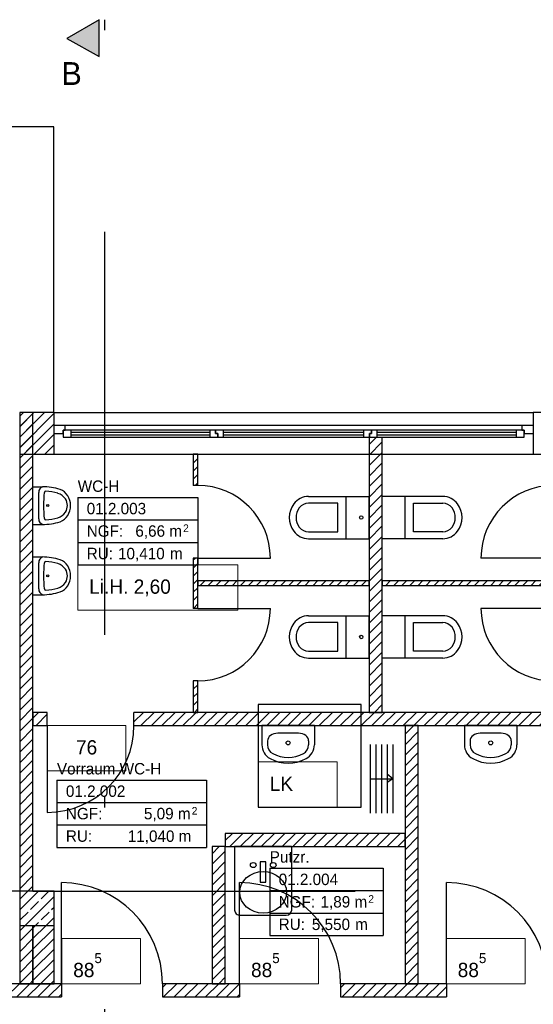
# Model space of a CAD drawing. Extents: x -28.8 to 46.3, y -2.8 to 85.1.
# Tile 5 of 16: x 4.7 to 9.2, y 36.4 to 45.1. Entities that reach past the tile are written whole.
import ezdxf

# ---------------------------------------------------------------- set-up
doc = ezdxf.new("R2010")
doc.units = 0
doc.header["$MEASUREMENT"] = 0
for name, pattern in [('Strichlinie', [0.005644, 0.002822, -0.002822]), ('Strichpunktlinie', [0.006703, 0.003528, -0.001764, 0, -0.001411]), ('Wipeout_Contour', [1, 0, -1])]:
    doc.linetypes.add(name, pattern=pattern)
for name, color, linetype in [('2._OG_2_0', 7, 'Continuous'), ('2._OG_2_A_1 Sanitär', 7, 'Continuous'), ('2._OG_2_P_ZE_BILD', 7, 'Continuous'), ('2._OG_2_P_ZE_TEXT', 7, 'Continuous'), ('2._OG_2_R_NT_DACH', 7, 'Continuous'), ('2._OG_2_R_NT_INNENWAND', 7, 'Continuous'), ('2._OG_2_R_NT_STAHL', 7, 'Continuous'), ('2._OG_2_R_TR_AUSSENWAND', 7, 'Continuous'), ('2._OG_2_R_TR_INNENWAND', 7, 'Continuous'), ('2._OG_2_R_TR_STUETZE', 7, 'Continuous'), ('2._OG_2_R_TR_UNTERZUG', 7, 'Continuous'), ('2._OG_2_Räume', 7, 'Continuous')]:
    doc.layers.add(name, color=color, linetype=linetype)
doc.styles.add('ERSTELLTER_STIL_1', font='txt')
doc.styles.add('ERSTELLTER_STIL_2', font='txt')
pattern_1 = [(45, (0, 0), (-0.04596194, 0.04596194), [])]
pattern_2 = [(45, (0, 0), (-0.03535534, 0.03535534), [])]

msp = doc.modelspace()

# ---------------------------------------------------------------- hatches: boundary and pattern name
at = {"layer": '2._OG_2_P_ZE_BILD', "linetype": 'Continuous', "lineweight": 18, "ltscale": 1000}
msp.add_hatch(color=9, dxfattribs=at).paths.add_polyline_path([(5.426, 44.7409), (5.426, 45.0624), (5.1429, 44.899)], flags=0)
at = {"layer": '2._OG_2_R_NT_INNENWAND', "linetype": 'Continuous', "ltscale": 1000}
h = msp.add_hatch(dxfattribs=at)
h.set_pattern_fill('MW_HLZ_0002', color=256, style=0, pattern_type=2)
h.set_pattern_definition(pattern_2)
h.paths.add_polyline_path([(6.2913, 41.26), (6.2513, 41.26), (6.2513, 40.9854), (6.2913, 40.9854)], flags=0)
h = msp.add_hatch(dxfattribs=at)
h.set_pattern_fill('MW_HLZ_0002', color=256, style=0, pattern_type=2)
h.set_pattern_definition(pattern_2)
h.paths.add_polyline_path([(6.2913, 40.3504), (6.2513, 40.3504), (6.2513, 39.9104), (6.2913, 39.9104)], flags=0)
h = msp.add_hatch(dxfattribs=at)
h.set_pattern_fill('MW_HLZ_0002', color=256, style=0, pattern_type=2)
h.set_pattern_definition(pattern_2)
h.paths.add_polyline_path([(7.7913, 40.1504), (6.2913, 40.1504), (6.2913, 40.1104), (7.7913, 40.1104)], flags=0)
h = msp.add_hatch(dxfattribs=at)
h.set_pattern_fill('MW_HLZ_0002', color=256, style=0, pattern_type=2)
h.set_pattern_definition(pattern_2)
h.paths.add_polyline_path([(7.9063, 40.1104), (9.4063, 40.1104), (9.4063, 40.1504), (7.9063, 40.1504)], flags=0)
h = msp.add_hatch(dxfattribs=at)
h.set_pattern_fill('MW_HLZ_0002', color=256, style=0, pattern_type=2)
h.set_pattern_definition(pattern_2)
h.paths.add_polyline_path([(6.2513, 39), (6.2913, 39), (6.2913, 39.2754), (6.2513, 39.2754)], flags=0)
at = {"layer": '2._OG_2_R_TR_AUSSENWAND', "linetype": 'Continuous', "ltscale": 1000}
h = msp.add_hatch(dxfattribs=at)
h.set_pattern_fill('MW_Kalksandstein_0002', color=256, style=0, pattern_type=2)
h.set_pattern_definition(pattern_1)
h.paths.add_polyline_path([(4.73, 41.51), (4.73, 41.44), (4.73, 41.26), (5.03, 41.26), (5.03, 41.44), (5.03, 41.51), (5.03, 41.625), (4.73, 41.625)], flags=0)
at = {"layer": '2._OG_2_R_TR_INNENWAND', "linetype": 'Continuous', "ltscale": 1000}
h = msp.add_hatch(dxfattribs=at)
h.set_pattern_fill('MW_Kalksandstein_0002', color=256, style=0, pattern_type=2)
h.set_pattern_definition(pattern_1)
h.paths.add_polyline_path([(4.8463, 41.625), (4.7313, 41.625), (4.7313, 37.435), (4.8463, 37.435)], flags=0)
h = msp.add_hatch(dxfattribs=at)
h.set_pattern_fill('MW_Kalksandstein_0002', color=256, style=0, pattern_type=2)
h.set_pattern_definition(pattern_1)
h.paths.add_polyline_path([(4.8463, 38.885), (4.9713, 38.885), (4.9713, 39), (4.8463, 39)], flags=0)
h = msp.add_hatch(dxfattribs=at)
h.set_pattern_fill('MW_Kalksandstein_0002', color=256, style=0, pattern_type=2)
h.set_pattern_definition(pattern_1)
h.paths.add_polyline_path([(5.7313, 38.885), (9.9313, 38.885), (9.9313, 39), (5.7313, 39)], flags=0)
h = msp.add_hatch(dxfattribs=at)
h.set_pattern_fill('MW_Kalksandstein_0002', color=256, style=0, pattern_type=2)
h.set_pattern_definition(pattern_1)
h.paths.add_polyline_path([(8.1063, 38.885), (8.1063, 36.625), (8.2213, 36.625), (8.2213, 38.885)], flags=0)
h = msp.add_hatch(dxfattribs=at)
h.set_pattern_fill('MW_Kalksandstein_0002', color=256, style=0, pattern_type=2)
h.set_pattern_definition(pattern_1)
h.paths.add_polyline_path([(6.5313, 37.825), (8.1063, 37.825), (8.1063, 37.94), (6.5313, 37.94)], flags=0)
h = msp.add_hatch(dxfattribs=at)
h.set_pattern_fill('MW_Kalksandstein_0002', color=256, style=0, pattern_type=2)
h.set_pattern_definition(pattern_1)
h.paths.add_polyline_path([(6.5313, 36.625), (6.5313, 37.825), (6.4163, 37.825), (6.4163, 36.625)], flags=0)
h = msp.add_hatch(dxfattribs=at)
h.set_pattern_fill('MW_Kalksandstein_0002', color=256, style=0, pattern_type=2)
h.set_pattern_definition(pattern_1)
h.paths.add_polyline_path([(4.8463, 37.135), (4.7313, 37.135), (4.7313, 36.625), (4.8463, 36.625)], flags=0)
h = msp.add_hatch(dxfattribs=at)
h.set_pattern_fill('MW_Kalksandstein_0002', color=256, style=0, pattern_type=2)
h.set_pattern_definition(pattern_1)
h.paths.add_polyline_path([(4.8463, 36.625), (5.0313, 36.625), (5.0313, 37.135), (4.8463, 37.135)], flags=0)
h = msp.add_hatch(dxfattribs=at)
h.set_pattern_fill('MW_Kalksandstein_0002', color=256, style=0, pattern_type=2)
h.set_pattern_definition(pattern_1)
h.paths.add_polyline_path([(2.2863, 36.625), (2.2863, 36.51), (5.0963, 36.51), (5.0963, 36.625)], flags=0)
h = msp.add_hatch(dxfattribs=at)
h.set_pattern_fill('MW_Kalksandstein_0002', color=256, style=0, pattern_type=2)
h.set_pattern_definition(pattern_1)
h.paths.add_polyline_path([(6.6563, 36.625), (5.9813, 36.625), (5.9813, 36.51), (6.6563, 36.51)], flags=0)
h = msp.add_hatch(dxfattribs=at)
h.set_pattern_fill('MW_Kalksandstein_0002', color=256, style=0, pattern_type=2)
h.set_pattern_definition(pattern_1)
h.paths.add_polyline_path([(7.5413, 36.625), (7.5413, 36.51), (8.4688, 36.51), (8.4688, 36.625)], flags=0)
at = {"layer": '2._OG_2_R_TR_STUETZE', "linetype": 'Continuous', "ltscale": 1000}
h = msp.add_hatch(dxfattribs=at)
h.set_pattern_fill('Beton__Stahlbeton_0002', color=256, style=0, pattern_type=2)
h.set_pattern_definition([(45, (0, 0), (-0.0919239, 0.0919239), []), (45, (-0.04596, 0.04596), (-0.0919239, 0.0919239), [0.0975, -0.0325])])
h.paths.add_polyline_path([(4.7313, 37.135), (5.0313, 37.135), (5.0313, 37.435), (4.7313, 37.435)], flags=0)

# ---------------------------------------------------------------- linework, layer by layer
at = {"layer": '2._OG_2_0', "linetype": 'Continuous', "ltscale": 1000}
for p, q in [((5.03, 41.625), (5.03, 41.51)), ((9.23, 41.625), (9.23, 41.51)), ((5.03, 41.51), (5.03, 41.44)), ((9.23, 41.51), (9.23, 41.44)), ((5.03, 41.44), (5.03, 41.26)), ((9.23, 41.44), (9.23, 41.26)), ((6.2913, 40.9854), (6.2513, 40.9854)), ((6.2913, 40.3504), (6.2513, 40.3504)), ((6.2913, 39.9104), (6.2513, 39.9104)), ((6.2913, 39.2754), (6.2513, 39.2754)), ((4.9713, 38.885), (4.9713, 39)), ((5.7313, 38.885), (5.7313, 39)), ((5.0963, 36.625), (5.0963, 36.51)), ((5.9813, 36.625), (5.9813, 36.51)), ((6.6563, 36.625), (6.6563, 36.51)), ((7.5413, 36.625), (7.5413, 36.51)), ((8.4688, 36.625), (8.4688, 36.51))]:
    msp.add_line(p, q, dxfattribs=at)
at = {"layer": '2._OG_2_A_1 Sanitär', "linetype": 'Continuous', "ltscale": 1000}
for p, q in [((4.8463, 40.6449), (4.8463, 40.9751)), ((4.8463, 40.9751), (4.9293, 40.9751)), ((4.8965, 40.695), (4.8965, 40.925)), ((7.2613, 40.8902), (7.7913, 40.8902)), ((7.5913, 40.5202), (7.5913, 40.8902)), ((7.7913, 40.5202), (7.7913, 40.8902)), ((8.4363, 40.8902), (7.9063, 40.8902)), ((7.9063, 40.5202), (7.9063, 40.8902)), ((8.1063, 40.5202), (8.1063, 40.8902)), ((7.5163, 40.8302), (7.2613, 40.8302)), ((7.5163, 40.5802), (7.5163, 40.8302)), ((8.1813, 40.8302), (8.4363, 40.8302)), ((8.1813, 40.5802), (8.1813, 40.8302)), ((4.8463, 40.6449), (4.9293, 40.6449)), ((7.2613, 40.5802), (7.5163, 40.5802)), ((7.2613, 40.5202), (7.7913, 40.5202)), ((8.4363, 40.5202), (7.9063, 40.5202)), ((8.4363, 40.5802), (8.1813, 40.5802)), ((4.8463, 40.0298), (4.8463, 40.36)), ((4.8463, 40.36), (4.9293, 40.36)), ((4.8965, 40.0799), (4.8965, 40.3099)), ((4.8463, 40.0298), (4.9293, 40.0298)), ((7.2613, 39.8454), (7.7913, 39.8454)), ((7.5913, 39.4754), (7.5913, 39.8454)), ((7.7913, 39.4754), (7.7913, 39.8454)), ((8.4363, 39.8454), (7.9063, 39.8454)), ((7.9063, 39.4754), (7.9063, 39.8454)), ((8.1063, 39.4754), (8.1063, 39.8454)), ((7.5163, 39.7854), (7.2613, 39.7854)), ((7.5163, 39.5354), (7.5163, 39.7854)), ((8.1813, 39.7854), (8.4363, 39.7854)), ((8.1813, 39.5354), (8.1813, 39.7854)), ((7.2613, 39.5354), (7.5163, 39.5354)), ((7.2613, 39.4754), (7.7913, 39.4754)), ((8.4363, 39.4754), (7.9063, 39.4754)), ((8.4363, 39.5354), (8.1813, 39.5354)), ((6.8518, 38.885), (6.8518, 38.717)), ((7.3117, 38.885), (6.8518, 38.885)), ((7.3117, 38.885), (7.3117, 38.717)), ((8.6263, 38.885), (8.6263, 38.717)), ((9.0863, 38.885), (8.6263, 38.885)), ((9.0863, 38.885), (9.0863, 38.717)), ((6.9907, 38.8173), (6.9907, 38.8173)), ((7.1729, 38.8173), (6.9907, 38.8173)), ((8.7652, 38.8173), (8.7652, 38.8173)), ((8.9474, 38.8173), (8.7652, 38.8173)), ((6.9018, 38.7506), (6.9018, 38.717)), ((7.2618, 38.7506), (7.2618, 38.717)), ((8.6763, 38.7506), (8.6763, 38.717)), ((9.0363, 38.7506), (9.0363, 38.717)), ((6.6128, 37.825), (6.6128, 37.2698)), ((7.1128, 37.825), (6.6128, 37.825)), ((7.1128, 37.825), (7.1128, 37.2698)), ((6.8628, 37.6931), (6.8378, 37.6931)), ((6.8378, 37.6931), (6.8378, 37.5153)), ((6.8878, 37.6931), (6.8628, 37.6931)), ((6.8878, 37.5153), (6.8878, 37.6931)), ((6.8378, 37.5153), (6.8878, 37.5153)), ((6.6637, 37.225), (7.0656, 37.225))]:
    msp.add_line(p, q, dxfattribs=at)
for centre in [(7.0818, 38.7331), (8.8563, 38.7331)]:
    msp.add_circle(centre, 0.0175, dxfattribs=at)
for centre, radius, start, end in [((6.9906, 38.717), 0.1389, 180, 241.52544), ((6.9906, 38.717), 0.0889, 180, 241.52544), ((7.1729, 38.717), 0.0889, 298.47456, 0), ((7.1729, 38.717), 0.1389, 298.47456, 0), ((8.7652, 38.717), 0.1389, 180, 241.52544), ((8.7652, 38.717), 0.0889, 180, 241.52544), ((8.9474, 38.717), 0.0889, 298.47456, 0), ((8.9474, 38.717), 0.1389, 298.47456, 0), ((7.0818, 38.885), 0.28, 241.52544, 298.47456), ((8.8563, 38.885), 0.28, 241.52544, 298.47456), ((7.0818, 38.885), 0.33, 241.52544, 298.47456), ((8.8563, 38.885), 0.33, 241.52544, 298.47456)]:
    msp.add_arc(centre, radius, start, end, dxfattribs=at)
for centre, major_axis, ratio, start_param, end_param in [((4.9443, 40.925), (0, -0.0513), 0.93164, 3.363381, 4.712389), ((4.9293, 40.385), (0, -0.5901), 0.93164, 2.855903, 3.141593), ((4.9583, 40.9219), (0, -0.0133), 0.93164, 3.22739, 4.529524), ((4.9299, 40.3698), (0, -0.5662), 0.93164, 2.883545, 3.089709), ((5.0366, 40.81), (0, -0.1502), 0.93164, 0.347487, 2.794105), ((5.6898, 40.81), (0, -0.8065), 0.93164, 4.570129, 4.854649), ((5.0281, 40.7801), (0, -0.1422), 0.93164, 2.238102, 2.864023), ((5.049, 40.81), (0, -0.1066), 0.93164, 0.993922, 2.14767), ((7.2613, 40.7277), (0, -0.1625), 0.999954, 3.141593, 4.068888), ((8.4363, 40.7277), (0, -0.1625), 0.999954, 2.214297, 3.141593), ((7.2913, 40.7052), (0, -0.2), 0.999954, 4.068888, 5.355822), ((7.2913, 40.7052), (0, -0.14), 0.999954, 4.068888, 5.35589), ((7.2613, 40.7277), (0, -0.1025), 0.999954, 3.141593, 4.068888), ((8.4363, 40.7277), (0, -0.1025), 0.999954, 2.214297, 3.141593), ((8.4063, 40.7052), (0, -0.14), 0.999954, 0.927295, 2.214297), ((8.4063, 40.7052), (0, -0.2), 0.999954, 0.927363, 2.214297), ((4.9443, 40.695), (0, -0.0513), 0.93164, 4.712389, 6.061397), ((4.9583, 40.6981), (0, -0.0133), 0.93164, 4.895254, 6.197388), ((4.9299, 41.2502), (0, -0.5662), 0.93164, 0.051883, 0.258047), ((5.0281, 40.8399), (0, -0.1422), 0.93164, 0.27757, 0.90349), ((4.9293, 41.235), (0, -0.5901), 0.93164, 6.283185, 6.568875), ((7.2613, 40.6827), (0, -0.1025), 0.999954, 5.35589, 6.283185), ((8.4363, 40.6827), (0, -0.1025), 0.999954, 0, 0.927295), ((7.2613, 40.6827), (0, -0.1625), 0.999954, 5.35589, 6.283185), ((8.4363, 40.6827), (0, -0.1625), 0.999954, 0, 0.927295), ((4.9443, 40.3099), (0, -0.0513), 0.93164, 3.363381, 4.712389), ((4.9293, 39.7699), (0, -0.5901), 0.93164, 2.855903, 3.141593), ((5.0366, 40.1949), (0, -0.1502), 0.93164, 0.347487, 2.794105), ((5.6898, 40.1949), (0, -0.8065), 0.93164, 4.570129, 4.854649), ((4.9583, 40.3068), (0, -0.0133), 0.93164, 3.22739, 4.529524), ((4.9299, 39.7547), (0, -0.5662), 0.93164, 2.883545, 3.089709), ((5.0281, 40.165), (0, -0.1422), 0.93164, 2.238102, 2.864023), ((5.049, 40.1949), (0, -0.1066), 0.93164, 0.993922, 2.14767), ((4.9443, 40.0799), (0, -0.0513), 0.93164, 4.712389, 6.061397), ((4.9583, 40.083), (0, -0.0133), 0.93164, 4.895254, 6.197388), ((4.9299, 40.6351), (0, -0.5662), 0.93164, 0.051883, 0.258047), ((5.0281, 40.2248), (0, -0.1422), 0.93164, 0.27757, 0.90349), ((4.9293, 40.6199), (0, -0.5901), 0.93164, 6.283185, 6.568875), ((7.2613, 39.6829), (0, -0.1625), 0.999954, 3.141593, 4.068888), ((8.4363, 39.6829), (0, -0.1625), 0.999954, 2.214297, 3.141593), ((7.2913, 39.6604), (0, -0.2), 0.999954, 4.068888, 5.355822), ((7.2913, 39.6604), (0, -0.14), 0.999954, 4.068888, 5.35589), ((7.2613, 39.6829), (0, -0.1025), 0.999954, 3.141593, 4.068888), ((8.4363, 39.6829), (0, -0.1025), 0.999954, 2.214297, 3.141593), ((8.4063, 39.6604), (0, -0.14), 0.999954, 0.927295, 2.214297), ((8.4063, 39.6604), (0, -0.2), 0.999954, 0.927363, 2.214297), ((7.2613, 39.6379), (0, -0.1025), 0.999954, 5.35589, 6.283185), ((8.4363, 39.6379), (0, -0.1025), 0.999954, 0, 0.927295), ((7.2613, 39.6379), (0, -0.1625), 0.999954, 5.35589, 6.283185), ((8.4363, 39.6379), (0, -0.1625), 0.999954, 0, 0.927295), ((6.9907, 38.7506), (0.0889, 0), 0.750558, 1.570796, 3.141593), ((7.1729, 38.7506), (0.0889, 0), 0.750558, 0, 1.570796), ((8.7652, 38.7506), (0.0889, 0), 0.750558, 1.570796, 3.141593), ((8.9474, 38.7506), (0.0889, 0), 0.750558, 0, 1.570796), ((6.6628, 37.2694), (0.05, 0), 0.888889, 3.133846, 4.729715), ((7.0628, 37.2694), (0.0501, 0), 0.888889, 4.768923, 6.290932)]:
    msp.add_ellipse(centre, major_axis=major_axis, ratio=ratio, start_param=start_param, end_param=end_param, dxfattribs=at)
for centre, major_axis, ratio in [((4.9755, 40.8104), (0, -0.00927), 0.93164), ((7.7224, 40.7052), (0, -0.0153), 0.999954), ((4.9755, 40.1953), (0, -0.00927), 0.93164), ((7.7224, 39.6604), (0, -0.0153), 0.999954), ((6.7765, 37.6634), (0.025, 0), 0.888889), ((6.9515, 37.6634), (0.025, 0), 0.888889), ((6.8628, 37.4252), (0.2046, 0), 0.888889)]:
    msp.add_ellipse(centre, major_axis=major_axis, ratio=ratio, dxfattribs=at)
at = {"layer": '2._OG_2_P_ZE_BILD', "color": 255, "linetype": 'Continuous', "lineweight": 18, "ltscale": 1000}
for p, q in [((5.426, 45.0624), (5.1429, 44.899)), ((5.426, 44.7409), (5.426, 45.0624)), ((5.1429, 44.899), (5.426, 44.7409))]:
    msp.add_line(p, q, dxfattribs=at)
at = {"layer": '2._OG_2_P_ZE_BILD', "linetype": 'Continuous', "ltscale": 1000}
for p, q in [((5.426, 45.0624), (5.1429, 44.899)), ((5.426, 44.7409), (5.426, 45.0624)), ((5.1429, 44.899), (5.426, 44.7409))]:
    msp.add_line(p, q, dxfattribs=at)
at = {"layer": '2._OG_2_P_ZE_TEXT', "color": 255, "linetype": 'Continuous', "lineweight": 18, "ltscale": 1000}
for p, q in [((6.6399, 40.2917), (5.2388, 40.2917)), ((5.2388, 40.2917), (5.2388, 39.8953)), ((6.6399, 39.8953), (6.6399, 40.2917)), ((5.2388, 39.8953), (6.6399, 39.8953)), ((5.6611, 38.885), (4.9713, 38.885)), ((4.9713, 38.885), (4.9713, 38.4886)), ((5.6611, 38.4886), (5.6611, 38.885)), ((7.5104, 38.5663), (6.8207, 38.5663)), ((6.8207, 38.5663), (6.8207, 38.1699)), ((7.5104, 38.1699), (7.5104, 38.5663)), ((4.9713, 38.4886), (5.6611, 38.4886)), ((6.8207, 38.1699), (7.5104, 38.1699)), ((5.7889, 37.0214), (5.0991, 37.0214)), ((5.0991, 37.0214), (5.0991, 36.625)), ((5.7889, 36.625), (5.7889, 37.0214)), ((7.3466, 37.0214), (6.6569, 37.0214)), ((6.6569, 37.0214), (6.6569, 36.625)), ((7.3466, 36.625), (7.3466, 37.0214)), ((9.1572, 37.0214), (8.4674, 37.0214)), ((8.4674, 37.0214), (8.4674, 36.625)), ((9.1572, 36.625), (9.1572, 37.0214)), ((5.0991, 36.625), (5.7889, 36.625)), ((6.6569, 36.625), (7.3466, 36.625)), ((8.4674, 36.625), (9.1572, 36.625))]:
    msp.add_line(p, q, dxfattribs=at)
at = {"layer": '2._OG_2_R_NT_DACH', "linetype": 'Continuous', "ltscale": 1000}
for p, q in [((5.03, 44.125), (0.2413, 44.125)), ((5.03, 41.625), (5.03, 44.125))]:
    msp.add_line(p, q, dxfattribs=at)
at = {"layer": '2._OG_2_R_NT_DACH', "linetype": 'Strichlinie', "ltscale": 1000}
for p, q in [((7.7207, 39.0699), (6.8207, 39.0699)), ((6.8207, 39.0699), (6.8207, 38.1699)), ((7.7207, 38.1699), (7.7207, 39.0699)), ((6.8207, 38.1699), (7.7207, 38.1699))]:
    msp.add_line(p, q, dxfattribs=at)
at = {"layer": '2._OG_2_R_NT_INNENWAND', "linetype": 'Continuous', "ltscale": 1000}
for p, q in [((6.2913, 41.26), (6.2513, 41.26)), ((6.2513, 41.26), (6.2513, 40.9854)), ((6.2913, 40.9854), (6.2913, 41.26)), ((6.2513, 40.3504), (6.2513, 39.9104)), ((6.2913, 39.9104), (6.2913, 40.3504)), ((6.2913, 40.3504), (6.9263, 40.3504)), ((9.4063, 40.3504), (8.7713, 40.3504)), ((7.7913, 40.1504), (6.2913, 40.1504)), ((6.2913, 40.1504), (6.2913, 40.1104)), ((6.2913, 40.1104), (7.7913, 40.1104)), ((7.7913, 40.1104), (7.7913, 40.1504)), ((9.4063, 40.1504), (7.9063, 40.1504)), ((7.9063, 40.1504), (7.9063, 40.1104)), ((7.9063, 40.1104), (9.4063, 40.1104)), ((6.2913, 39.9104), (6.9263, 39.9104)), ((9.4063, 39.9104), (8.7713, 39.9104)), ((6.2513, 39.2754), (6.2513, 39)), ((6.2913, 39), (6.2913, 39.2754)), ((6.2513, 39), (6.2913, 39))]:
    msp.add_line(p, q, dxfattribs=at)
for centre, start, end in [((6.2913, 40.3504), 0, 90), ((9.4063, 40.3504), 90, 180), ((6.2913, 39.9104), 270, 0), ((9.4063, 39.9104), 180, 270)]:
    msp.add_arc(centre, 0.635, start, end, dxfattribs=at)
at = {"layer": '2._OG_2_R_NT_STAHL', "linetype": 'Continuous', "ltscale": 1000}
for p, q in [((7.7996, 38.718), (7.7996, 38.118)), ((7.8496, 38.718), (7.8496, 38.118)), ((7.8996, 38.718), (7.8996, 38.118)), ((7.9496, 38.718), (7.9496, 38.118)), ((7.9996, 38.718), (7.9996, 38.118)), ((7.9996, 38.418), (7.9496, 38.4602)), ((7.7996, 38.418), (7.9996, 38.418)), ((7.9996, 38.418), (7.9496, 38.3871))]:
    msp.add_line(p, q, dxfattribs=at)
at = {"layer": '2._OG_2_R_TR_AUSSENWAND', "linetype": 'Continuous', "ltscale": 1000}
for p, q in [((5.03, 41.625), (4.73, 41.625)), ((5.03, 41.625), (9.23, 41.625)), ((9.53, 41.625), (9.23, 41.625)), ((4.73, 41.26), (5.03, 41.26)), ((5.03, 41.26), (9.23, 41.26)), ((9.23, 41.26), (9.53, 41.26))]:
    msp.add_line(p, q, dxfattribs=at)
at = {"layer": '2._OG_2_R_TR_INNENWAND', "linetype": 'Continuous', "ltscale": 1000}
for p, q in [((4.7313, 41.625), (4.7313, 36.625)), ((4.8463, 41.625), (4.7313, 41.625)), ((4.8463, 37.435), (4.8463, 41.625)), ((4.9713, 39), (4.8463, 39)), ((4.8463, 39), (4.8463, 38.885)), ((9.9313, 39), (5.7313, 39)), ((7.7913, 39), (7.9063, 39)), ((4.8463, 38.885), (4.9713, 38.885)), ((4.9713, 38.885), (4.9713, 38.125)), ((5.7313, 38.885), (9.9313, 38.885)), ((8.1063, 38.885), (8.1063, 36.625)), ((8.2213, 38.885), (8.1063, 38.885)), ((8.2213, 36.625), (8.2213, 38.885)), ((8.1063, 37.94), (6.5313, 37.94)), ((6.5313, 37.94), (6.5313, 37.825)), ((8.1063, 37.825), (8.1063, 37.94)), ((6.5313, 37.825), (6.4163, 37.825)), ((6.4163, 37.825), (6.4163, 36.625)), ((6.5313, 37.825), (8.1063, 37.825)), ((6.5313, 36.625), (6.5313, 37.825)), ((5.0963, 36.625), (5.0963, 37.51)), ((6.6563, 36.625), (6.6563, 37.51)), ((8.4688, 36.625), (8.4688, 37.51)), ((4.8463, 36.625), (4.8463, 37.135)), ((4.8463, 37.135), (4.8463, 36.625)), ((5.0313, 36.625), (5.0313, 37.135)), ((5.0963, 36.625), (2.2863, 36.625)), ((4.7313, 36.625), (4.8463, 36.625)), ((4.8463, 36.625), (5.0313, 36.625)), ((6.6563, 36.625), (5.9813, 36.625)), ((6.4163, 36.625), (6.5313, 36.625)), ((8.4688, 36.625), (7.5413, 36.625)), ((8.1063, 36.625), (8.2213, 36.625)), ((2.2863, 36.51), (5.0963, 36.51)), ((5.9813, 36.51), (6.6563, 36.51)), ((7.5413, 36.51), (8.4688, 36.51))]:
    msp.add_line(p, q, dxfattribs=at)
for centre, radius, start, end in [((4.9713, 38.885), 0.76, 270, 0), ((5.0963, 36.625), 0.885, 0, 90), ((6.6563, 36.625), 0.885, 0, 90), ((8.4688, 36.625), 0.885, 0, 90)]:
    msp.add_arc(centre, radius, start, end, dxfattribs=at)
at = {"layer": '2._OG_2_R_TR_STUETZE', "linetype": 'Continuous', "ltscale": 1000}
for p, q in [((4.7313, 37.435), (4.7313, 37.135)), ((5.0313, 37.435), (4.7313, 37.435)), ((5.0313, 37.135), (5.0313, 37.435)), ((4.7313, 37.135), (5.0313, 37.135))]:
    msp.add_line(p, q, dxfattribs=at)
at = {"layer": '2._OG_2_R_TR_UNTERZUG', "linetype": 'Strichlinie', "ltscale": 1000}
for p, q in [((4.7313, 37.435), (0.5013, 37.435)), ((4.8463, 37.435), (36.26, 37.435))]:
    msp.add_line(p, q, dxfattribs=at)
at = {"layer": '2._OG_2_Räume', "linetype": 'Continuous', "ltscale": 1000}
for p, q in [((5.2388, 40.881), (5.2388, 40.2917)), ((5.2388, 40.881), (6.2913, 40.881)), ((6.2913, 40.881), (6.2913, 40.2917)), ((5.2388, 40.6846), (6.2913, 40.6846)), ((5.2388, 40.4882), (6.2913, 40.4882)), ((5.2388, 40.2917), (6.2913, 40.2917)), ((5.0563, 38.4079), (5.0563, 37.8186)), ((5.0563, 38.4079), (6.3665, 38.4079)), ((6.3665, 38.4079), (6.3665, 37.8186)), ((5.0563, 38.2114), (6.3665, 38.2114)), ((5.0563, 38.015), (6.3665, 38.015)), ((5.0563, 37.8186), (6.3665, 37.8186)), ((6.9204, 37.636), (6.9204, 37.0467)), ((6.9204, 37.636), (7.9135, 37.636)), ((7.9135, 37.636), (7.9135, 37.0467)), ((6.9204, 37.4396), (7.9135, 37.4396)), ((6.9204, 37.2432), (7.9135, 37.2432)), ((6.9204, 37.0467), (7.9135, 37.0467))]:
    msp.add_line(p, q, dxfattribs=at)

# ---------------------------------------------------------------- texts
at = {"layer": '2._OG_2_P_ZE_BILD', "linetype": 'Continuous', "insert": (5.185, 44.691), "char_height": 0.2, "attachment_point": 2, "style": 'ERSTELLTER_STIL_1'}
msp.add_mtext('{B}', dxfattribs=at)
at = {"layer": '2._OG_2_P_ZE_TEXT', "linetype": 'Continuous', "char_height": 0.125, "style": 'ERSTELLTER_STIL_2'}
for s, insert, attachment_point in [('{Li.H. 2,60}', (5.3388, 40.1632), 1), ('{76}', (5.3162, 38.7564), 2), ('{LK}', (6.9207, 38.4378), 1), ('{88\\A1{\\H0.7x;\\S5^  ;}}', (5.1991, 36.8929), 1), ('{88\\A1{\\H0.7x;\\S5^  ;}}', (6.7569, 36.8929), 1), ('{88\\A1{\\H0.7x;\\S5^  ;}}', (8.5674, 36.8929), 1)]:
    msp.add_mtext(s, dxfattribs=dict(at, insert=insert, attachment_point=attachment_point))
at = {"layer": '2._OG_2_Räume', "linetype": 'Continuous'}
for s, insert, char_height, attachment_point, style in [('{WC-H         }', (5.2388, 41.03), 0.1, 1, 'ERSTELLTER_STIL_1'), ('{01.2.003 }', (5.3173, 40.8336), 0.1, 1, 'ERSTELLTER_STIL_2'), ('{NGF: }', (5.3173, 40.6372), 0.1, 1, 'ERSTELLTER_STIL_2'), ('{6,66 m}', (5.7434, 40.6372), 0.1, 1, 'ERSTELLTER_STIL_2'), ('{2}', (6.1621, 40.6448), 0.06667, 1, 'ERSTELLTER_STIL_2'), ('{RU: }', (5.3173, 40.4407), 0.1, 1, 'ERSTELLTER_STIL_2'), ('{10,410}', (5.5916, 40.3213), 0.1, 7, 'ERSTELLTER_STIL_2'), ('{ m}', (6.0095, 40.4407), 0.1, 1, 'ERSTELLTER_STIL_2'), ('{Vorraum WC-H         }', (5.0563, 38.5569), 0.1, 1, 'ERSTELLTER_STIL_1'), ('{01.2.002 }', (5.1349, 38.3604), 0.1, 1, 'ERSTELLTER_STIL_2'), ('{NGF: }', (5.1349, 38.164), 0.1, 1, 'ERSTELLTER_STIL_2'), ('{5,09 m}', (5.8186, 38.164), 0.1, 1, 'ERSTELLTER_STIL_2'), ('{2}', (6.2374, 38.1716), 0.06667, 1, 'ERSTELLTER_STIL_2'), ('{RU: }', (5.1349, 37.9676), 0.1, 1, 'ERSTELLTER_STIL_2'), ('{11,040}', (5.6769, 37.8482), 0.1, 7, 'ERSTELLTER_STIL_2'), ('{ m}', (6.0847, 37.9676), 0.1, 1, 'ERSTELLTER_STIL_2'), ('{Putzr.      }', (6.9204, 37.785), 0.1, 1, 'ERSTELLTER_STIL_1'), ('{01.2.004 }', (6.999, 37.5886), 0.1, 1, 'ERSTELLTER_STIL_2'), ('{2}', (7.7844, 37.3998), 0.06667, 1, 'ERSTELLTER_STIL_2'), ('{NGF: }', (6.999, 37.3922), 0.1, 1, 'ERSTELLTER_STIL_2'), ('{1,89 m}', (7.3656, 37.3922), 0.1, 1, 'ERSTELLTER_STIL_2'), ('{RU: }', (6.999, 37.1958), 0.1, 1, 'ERSTELLTER_STIL_2'), ('{5,550}', (7.2897, 37.0764), 0.1, 7, 'ERSTELLTER_STIL_2'), ('{ m}', (7.6317, 37.1958), 0.1, 1, 'ERSTELLTER_STIL_2')]:
    msp.add_mtext(s, dxfattribs=dict(at, insert=insert, char_height=char_height, attachment_point=attachment_point, style=style))

# ---------------------------------------------------------------- wipeouts: each hides what was drawn before it
at = {"color": 254, "linetype": 'Wipeout_Contour', "lineweight": 0, "ltscale": 168.573132}
msp.add_wipeout([(5.13, 41.51), (5.13, 41.47), (9.13, 41.47), (9.13, 41.51)], dxfattribs=at).dxf.layer = '2._OG_2_R_TR_AUSSENWAND'

# ---------------------------------------------------------------- next in the draw order: wipeouts: each hides what was drawn before it
at = {"color": 254, "linetype": 'Wipeout_Contour', "lineweight": 0, "ltscale": 250.505412}
msp.add_wipeout([(5.03, 41.44), (5.11, 41.44), (5.11, 41.47), (5.13, 41.47), (5.13, 41.51), (5.03, 41.51)], dxfattribs=at).dxf.layer = '2._OG_2_R_TR_AUSSENWAND'
at = {"color": 254, "linetype": 'Wipeout_Contour', "lineweight": 0, "ltscale": 167.473691}
msp.add_wipeout([(5.18, 41.47), (5.18, 41.45), (6.3967, 41.45), (6.3967, 41.47)], dxfattribs=at).dxf.layer = '2._OG_2_R_TR_AUSSENWAND'
at = {"color": 254, "linetype": 'Wipeout_Contour', "lineweight": 0, "ltscale": 168.298775}
msp.add_wipeout([(6.5167, 41.47), (6.5167, 41.45), (7.7433, 41.45), (7.7433, 41.47)], dxfattribs=at).dxf.layer = '2._OG_2_R_TR_AUSSENWAND'
at = {"color": 254, "linetype": 'Wipeout_Contour', "lineweight": 0, "ltscale": 169.289565}
msp.add_wipeout([(7.8633, 41.47), (7.8633, 41.45), (9.08, 41.45), (9.08, 41.47)], dxfattribs=at).dxf.layer = '2._OG_2_R_TR_AUSSENWAND'
at = {"color": 254, "linetype": 'Wipeout_Contour', "lineweight": 0, "ltscale": 254.852417}
msp.add_wipeout([(9.23, 41.51), (9.13, 41.51), (9.13, 41.47), (9.15, 41.47), (9.15, 41.44), (9.23, 41.44)], dxfattribs=at).dxf.layer = '2._OG_2_R_TR_AUSSENWAND'

# ---------------------------------------------------------------- next in the draw order: linework, layer by layer
at = {"layer": '2._OG_2_R_TR_AUSSENWAND', "linetype": 'Continuous', "ltscale": 1000}
for p, q in [((5.03, 41.51), (5.03, 41.44)), ((9.23, 41.51), (9.23, 41.44))]:
    msp.add_line(p, q, dxfattribs=at)

# ---------------------------------------------------------------- next in the draw order: wipeouts: each hides what was drawn before it
at = {"color": 254, "linetype": 'Wipeout_Contour', "lineweight": 0, "ltscale": 167.315248}
msp.add_wipeout([(5.18, 41.43), (5.18, 41.41), (6.3967, 41.41), (6.3967, 41.43)], dxfattribs=at).dxf.layer = '2._OG_2_R_TR_AUSSENWAND'
at = {"color": 254, "linetype": 'Wipeout_Contour', "lineweight": 0, "ltscale": 168.141109}
msp.add_wipeout([(6.5167, 41.43), (6.5167, 41.41), (7.7433, 41.41), (7.7433, 41.43)], dxfattribs=at).dxf.layer = '2._OG_2_R_TR_AUSSENWAND'
at = {"color": 254, "linetype": 'Wipeout_Contour', "lineweight": 0, "ltscale": 169.132822}
msp.add_wipeout([(7.8633, 41.43), (7.8633, 41.41), (9.08, 41.41), (9.08, 41.43)], dxfattribs=at).dxf.layer = '2._OG_2_R_TR_AUSSENWAND'

# ---------------------------------------------------------------- next in the draw order: wipeouts: each hides what was drawn before it
at = {"color": 254, "linetype": 'Wipeout_Contour', "lineweight": 0, "ltscale": 167.044326}
msp.add_wipeout([(5.11, 41.47), (5.11, 41.41), (5.18, 41.41), (5.18, 41.47)], dxfattribs=at).dxf.layer = '2._OG_2_R_TR_AUSSENWAND'
at = {"color": 254, "linetype": 'Wipeout_Contour', "lineweight": 0, "ltscale": 251.567421}
msp.add_wipeout([(6.4467, 41.47), (6.3967, 41.47), (6.3967, 41.41), (6.4667, 41.41), (6.4667, 41.44), (6.4467, 41.44)], dxfattribs=at).dxf.layer = '2._OG_2_R_TR_AUSSENWAND'
at = {"color": 254, "linetype": 'Wipeout_Contour', "lineweight": 0, "ltscale": 252.921176}
msp.add_wipeout([(7.7933, 41.44), (7.8133, 41.44), (7.8133, 41.47), (7.7433, 41.47), (7.7433, 41.41), (7.7933, 41.41)], dxfattribs=at).dxf.layer = '2._OG_2_R_TR_AUSSENWAND'
at = {"color": 254, "linetype": 'Wipeout_Contour', "lineweight": 0, "ltscale": 169.733647}
msp.add_wipeout([(9.08, 41.47), (9.08, 41.41), (9.15, 41.41), (9.15, 41.47)], dxfattribs=at).dxf.layer = '2._OG_2_R_TR_AUSSENWAND'

# ---------------------------------------------------------------- next in the draw order: linework, layer by layer
at = {"layer": '2._OG_2_R_TR_AUSSENWAND', "linetype": 'Continuous', "ltscale": 1000}
for p, q in [((5.13, 41.51), (5.03, 41.51)), ((5.11, 41.44), (5.11, 41.47)), ((5.11, 41.47), (5.13, 41.47)), ((5.11, 41.47), (5.11, 41.41)), ((5.13, 41.47), (5.13, 41.51)), ((9.23, 41.51), (9.13, 41.51)), ((9.13, 41.51), (9.13, 41.47)), ((9.13, 41.47), (9.15, 41.47)), ((9.15, 41.47), (9.15, 41.44)), ((9.15, 41.41), (9.15, 41.47)), ((5.03, 41.44), (5.11, 41.44)), ((9.15, 41.44), (9.23, 41.44))]:
    msp.add_line(p, q, dxfattribs=at)

# ---------------------------------------------------------------- next in the draw order: wipeouts: each hides what was drawn before it
at = {"color": 254, "linetype": 'Wipeout_Contour', "lineweight": 0, "ltscale": 167.394469}
msp.add_wipeout([(5.18, 41.43), (6.3967, 41.43), (6.3967, 41.45), (5.18, 41.45)], dxfattribs=at).dxf.layer = '2._OG_2_R_TR_AUSSENWAND'
at = {"color": 254, "linetype": 'Wipeout_Contour', "lineweight": 0, "ltscale": 251.736255}
msp.add_wipeout([(6.4667, 41.41), (6.5167, 41.41), (6.5167, 41.47), (6.4467, 41.47), (6.4467, 41.44), (6.4667, 41.44)], dxfattribs=at).dxf.layer = '2._OG_2_R_TR_AUSSENWAND'
at = {"color": 254, "linetype": 'Wipeout_Contour', "lineweight": 0, "ltscale": 253.124252}
msp.add_wipeout([(7.8133, 41.44), (7.7933, 41.44), (7.7933, 41.41), (7.8633, 41.41), (7.8633, 41.47), (7.8133, 41.47)], dxfattribs=at).dxf.layer = '2._OG_2_R_TR_AUSSENWAND'

# ---------------------------------------------------------------- next in the draw order: linework, layer by layer
at = {"layer": '2._OG_2_P_ZE_BILD', "linetype": 'Strichpunktlinie', "ltscale": 1000}
msp.add_line((5.4753, -1.1407), (5.4753, 45.0624), dxfattribs=at)
at = {"layer": '2._OG_2_R_TR_AUSSENWAND', "linetype": 'Continuous', "ltscale": 1000}
for p, q in [((5.18, 41.47), (5.11, 41.47)), ((9.13, 41.51), (5.13, 41.51)), ((6.3967, 41.47), (5.18, 41.47)), ((5.18, 41.41), (5.18, 41.47)), ((6.3967, 41.45), (5.18, 41.45)), ((6.4467, 41.47), (6.3967, 41.47)), ((6.3967, 41.47), (6.3967, 41.41)), ((6.4467, 41.44), (6.4467, 41.47)), ((6.4467, 41.47), (6.4467, 41.44)), ((7.8133, 41.44), (7.8133, 41.47)), ((7.8133, 41.47), (7.8133, 41.44)), ((5.11, 41.41), (5.18, 41.41)), ((5.18, 41.43), (6.3967, 41.43)), ((5.18, 41.41), (6.3967, 41.41)), ((6.3967, 41.41), (6.4667, 41.41)), ((6.4667, 41.44), (6.4467, 41.44)), ((6.4467, 41.44), (6.4667, 41.44)), ((6.4667, 41.41), (6.4667, 41.44)), ((6.4667, 41.44), (6.4667, 41.41)), ((7.7933, 41.44), (7.8133, 41.44)), ((7.7933, 41.41), (7.7933, 41.44)), ((7.8133, 41.44), (7.7933, 41.44)), ((7.7933, 41.44), (7.7933, 41.41))]:
    msp.add_line(p, q, dxfattribs=at)
at = {"layer": '2._OG_2_R_TR_INNENWAND', "linetype": 'Continuous', "ltscale": 1000}
msp.add_line((7.7913, 41.4065), (7.7913, 39), dxfattribs=at)

# ---------------------------------------------------------------- next in the draw order: wipeouts: each hides what was drawn before it
at = {"color": 254, "linetype": 'Wipeout_Contour', "lineweight": 0, "ltscale": 168.219942}
msp.add_wipeout([(6.5167, 41.43), (7.7433, 41.43), (7.7433, 41.45), (6.5167, 41.45)], dxfattribs=at).dxf.layer = '2._OG_2_R_TR_AUSSENWAND'
at = {"color": 254, "linetype": 'Wipeout_Contour', "lineweight": 0, "ltscale": 169.211193}
msp.add_wipeout([(7.8633, 41.43), (9.08, 41.43), (9.08, 41.45), (7.8633, 41.45)], dxfattribs=at).dxf.layer = '2._OG_2_R_TR_AUSSENWAND'

# ---------------------------------------------------------------- next in the draw order: hatches: boundary and pattern name
at = {"layer": '2._OG_2_R_TR_INNENWAND', "linetype": 'Continuous', "ltscale": 1000}
h = msp.add_hatch(dxfattribs=at)
h.set_pattern_fill('MW_Kalksandstein_0002', color=256, style=0, pattern_type=2)
h.set_pattern_definition(pattern_1)
h.paths.add_polyline_path([(7.7913, 41.4065), (7.7913, 39), (7.9063, 39), (7.9063, 41.4065)], flags=0)

# ---------------------------------------------------------------- next in the draw order: linework, layer by layer
at = {"layer": '2._OG_2_R_TR_AUSSENWAND', "linetype": 'Continuous', "ltscale": 1000}
for p, q in [((6.5167, 41.47), (6.4467, 41.47)), ((7.7433, 41.47), (6.5167, 41.47)), ((6.5167, 41.41), (6.5167, 41.47)), ((7.7433, 41.45), (6.5167, 41.45)), ((7.8133, 41.47), (7.7433, 41.47)), ((7.7433, 41.47), (7.7433, 41.41)), ((7.8633, 41.47), (7.8133, 41.47)), ((9.08, 41.47), (7.8633, 41.47)), ((7.8633, 41.41), (7.8633, 41.47)), ((9.08, 41.45), (7.8633, 41.45)), ((9.08, 41.47), (9.08, 41.41)), ((9.15, 41.47), (9.08, 41.47)), ((6.4667, 41.41), (6.5167, 41.41)), ((6.5167, 41.43), (7.7433, 41.43)), ((6.5167, 41.41), (7.7433, 41.41)), ((7.7433, 41.41), (7.7933, 41.41)), ((7.7933, 41.41), (7.8633, 41.41)), ((7.8633, 41.43), (9.08, 41.43)), ((7.8633, 41.41), (9.08, 41.41)), ((9.08, 41.41), (9.15, 41.41))]:
    msp.add_line(p, q, dxfattribs=at)
at = {"layer": '2._OG_2_R_TR_INNENWAND', "linetype": 'Continuous', "ltscale": 1000}
for p, q in [((7.9063, 41.4065), (7.7913, 41.4065)), ((7.9063, 39), (7.9063, 41.4065))]:
    msp.add_line(p, q, dxfattribs=at)

doc.saveas('drawing.dxf')
